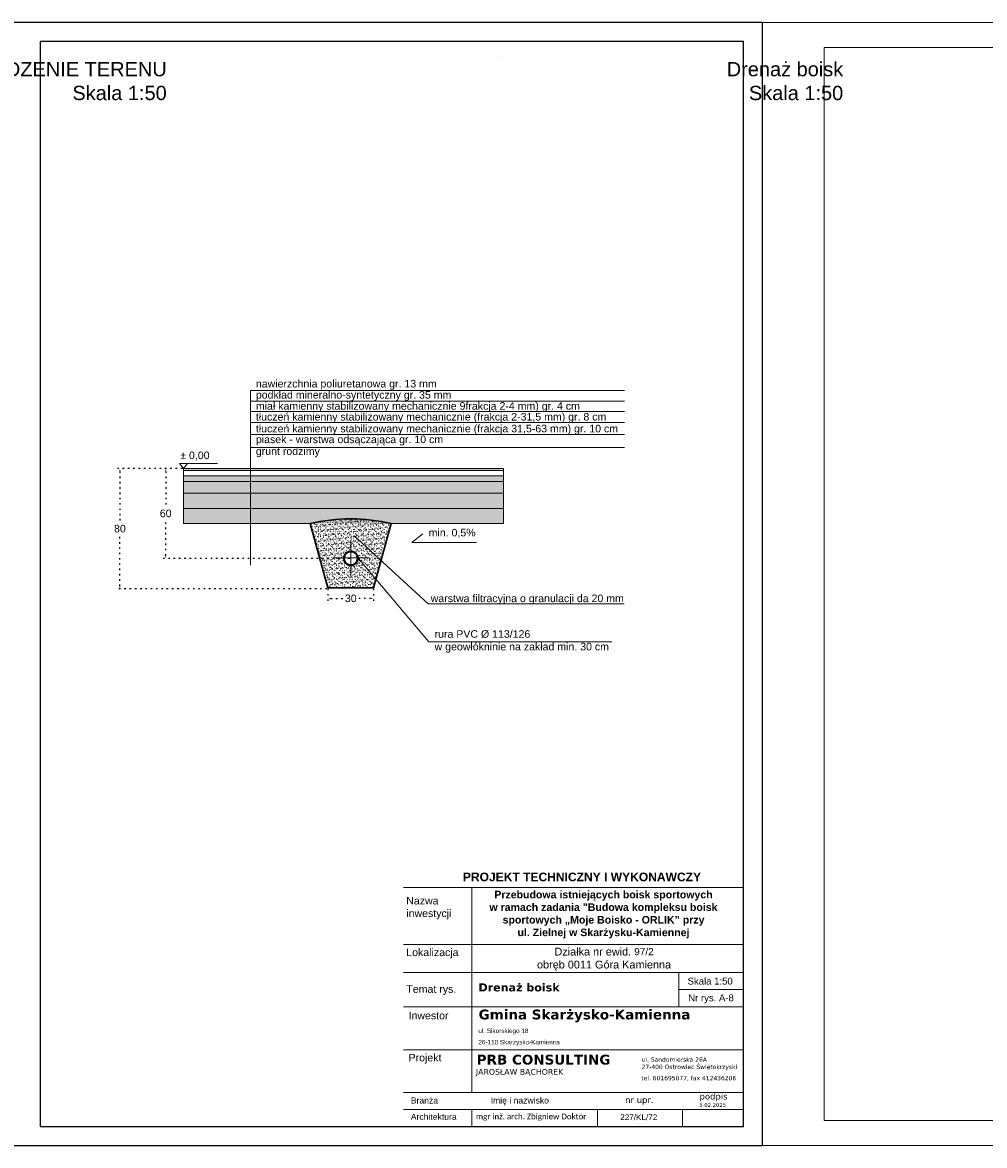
# Model space of a CAD drawing. Header units: millimetres. Extents: x 74583 to 75292, y 11361 to 11727.
# Tile 49 of 85: x 75106 to 75169, y 11653 to 11727. Entities that reach past the tile are written whole.
import ezdxf

# ---------------------------------------------------------------- set-up
doc = ezdxf.new("R2010")
doc.units = ezdxf.units.MM
doc.set_wipeout_variables(frame=1)
doc.linetypes.add('1', pattern=[0])
doc.linetypes.add('DOT', pattern=[0.25, 0, -0.25])
for name, color, linetype in [('C00-00-00', 7, 'Continuous'), ('DIM', 7, 'Continuous'), ('HATCH', 7, 'Continuous'), ('pzt standard', 7, 'Continuous'), ('TEXT', 7, 'Continuous')]:
    doc.layers.add(name, color=color, linetype=linetype)
doc.layers.add('wymiary', color=250, linetype='Continuous', lineweight=5)
doc.styles.add('do mapy w cm', font='verdana.TTF', dxfattribs={"height": 150})
doc.styles.get("Standard").update_dxf_attribs({"font": 'ARIAL.TTF'})
doc.dimstyles.get("Standard").update_dxf_attribs({"dimtxt": 0.5, "dimasz": 0.18, "dimexe": 0.18, "dimexo": 0.0625, "dimgap": 0.09, "dimtad": 0, "dimtih": 1, "dimtoh": 1, "dimzin": 0, "dimdsep": 46, "dimtxsty": 'Standard', "dimcen": 0.09, "dimadec": 0, "dimazin": 0, "dimtfac": 1, "dimtofl": 0, "dimtmove": 0, "dimatfit": 3, "dimfxl": 1, "dimtolj": 1, "dimtzin": 0, "dimarcsym": 0})

# ---------------------------------------------------------------- blocks, each defined once
blk = doc.blocks.new('*D669')
at = {"layer": 'Defpoints', "color": 0, "linetype": '1'}
for p in [(75125.985, 11689.867), (75129.009, 11689.867), (75129.009, 11689.168)]:
    blk.add_point(p, dxfattribs=at)
at = {"layer": 'DIM', "color": 0, "linetype": 'DOT', "lineweight": -2}
for p, q in [((75125.985, 11689.804), (75125.985, 11688.988)), ((75129.009, 11689.804), (75129.009, 11688.988)), ((75126.165, 11689.168), (75127.05, 11689.168)), ((75128.829, 11689.168), (75127.944, 11689.168))]:
    blk.add_line(p, q, dxfattribs=at)
at = {"layer": 'DIM', "color": 0, "linetype": '1'}
for points in [[(75126.165, 11689.198), (75126.165, 11689.138), (75125.985, 11689.168)], [(75128.829, 11689.138), (75128.829, 11689.198), (75129.009, 11689.168)]]:
    blk.add_solid(points, dxfattribs=at)
at = {"layer": 'DIM', "color": 0, "linetype": '1', "lineweight": 13, "insert": (75127.497, 11689.168), "char_height": 0.5, "attachment_point": 5}
blk.add_mtext('\\A1;\\A1;30', dxfattribs=at)
blk = doc.blocks.new('*D670')
at = {"layer": 'Defpoints', "color": 0, "linetype": '1'}
for p in [(75116.428, 11697.748), (75112.234, 11689.804), (75125.985, 11689.804)]:
    blk.add_point(p, dxfattribs=at)
at = {"layer": 'DIM', "color": 0, "linetype": 'DOT', "lineweight": -2}
for p, q in [((75116.365, 11697.748), (75112.054, 11697.748)), ((75112.234, 11697.568), (75112.234, 11694.122)), ((75112.234, 11689.984), (75112.234, 11693.431)), ((75125.923, 11689.804), (75112.054, 11689.804))]:
    blk.add_line(p, q, dxfattribs=at)
at = {"layer": 'DIM', "color": 0, "linetype": '1'}
for points in [[(75112.264, 11697.568), (75112.204, 11697.568), (75112.234, 11697.748)], [(75112.204, 11689.984), (75112.264, 11689.984), (75112.234, 11689.804)]]:
    blk.add_solid(points, dxfattribs=at)
at = {"layer": 'DIM', "color": 0, "linetype": '1', "lineweight": 13, "insert": (75112.234, 11693.776), "char_height": 0.5, "attachment_point": 5}
blk.add_mtext('\\A1;\\A1;80', dxfattribs=at)
blk = doc.blocks.new('*D672')
at = {"layer": 'Defpoints', "color": 0, "linetype": '1'}
for p in [(75116.428, 11697.748), (75115.261, 11691.815), (75127.5, 11691.815)]:
    blk.add_point(p, dxfattribs=at)
at = {"layer": 'DIM', "color": 0, "linetype": 'DOT', "lineweight": -2}
for p, q in [((75116.365, 11697.748), (75115.081, 11697.748)), ((75115.261, 11697.568), (75115.261, 11695.127)), ((75115.261, 11691.995), (75115.261, 11694.436)), ((75127.437, 11691.815), (75115.081, 11691.815))]:
    blk.add_line(p, q, dxfattribs=at)
at = {"layer": 'DIM', "color": 0, "linetype": '1'}
for points in [[(75115.291, 11697.568), (75115.231, 11697.568), (75115.261, 11697.748)], [(75115.231, 11691.995), (75115.291, 11691.995), (75115.261, 11691.815)]]:
    blk.add_solid(points, dxfattribs=at)
at = {"layer": 'DIM', "color": 0, "linetype": '1', "lineweight": 13, "insert": (75115.261, 11694.782), "char_height": 0.5, "attachment_point": 5}
blk.add_mtext('\\A1;\\A1;60', dxfattribs=at)

msp = doc.modelspace()

# ---------------------------------------------------------------- hatches: boundary and pattern name
at = {"layer": 'HATCH', "linetype": '1', "lineweight": 5, "transparency": 33554687}
h = msp.add_hatch(dxfattribs=at)
h.set_pattern_fill('GRAVEL', color=250, scale=0.01)
h.set_pattern_definition([(228.0127875, (-3.564043, 0.893719), (-2.0320000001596, -2.285999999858), [0.034172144, -3.38304836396]), (184.969741, (-3.586903, 0.868319), (3.047999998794, 0.2540000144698), [0.058640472, -5.80540488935]), (132.5104471, (-3.645323, 0.863239), (2.5400000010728, -2.7939999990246), [0.041348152, -4.0934722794]), (267.273689, (-3.744383, 0.799739), (0.254000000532, 5.0799999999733), [0.053400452, -5.2866437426]), (292.83365418, (-3.746923, 0.746399), (-1.2700000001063, 3.0479999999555), [0.05236337, -5.1839807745]), (357.273689, (-3.726603, 0.698139), (-5.0799999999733, 0.254000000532), [0.053400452, -5.2866437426]), (37.69424047, (-3.673263, 0.695599), (-3.3019999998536, -2.54000000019), [0.070619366, -6.9913115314]), (72.25532837, (-3.617383, 0.738779), (1.7780000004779, 5.5879999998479), [0.066671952, -6.6005256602]), (121.42956562, (-3.597063, 0.802279), (-2.0320000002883, 3.3019999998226), [0.0535813, -5.3045545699]), (175.2363583, (-3.625003, 0.847999), (2.79399999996, -0.254000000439), [0.061171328, -2.997393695]), (222.3974378, (-3.685963, 0.853079), (-3.0479999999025, -2.7940000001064), [0.079107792, -7.8316772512]), (138.81407483, (-3.492923, 0.797199), (-1.777999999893, 1.524000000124), [0.027000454, -2.6730565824]), (171.4692344, (-3.513243, 0.814979), (3.302000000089, -0.5079999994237), [0.051368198, -5.0854638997]), (225, (-3.56404, 0.8226), (-4e-17, -0.254), [0.035920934, -0.32328931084]), (203.19859051, (-3.581823, 0.85308), (1.270000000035, 0.507999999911), [0.019344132, -1.9150622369]), (291.80140949, (-3.599603, 0.84546), (-0.254000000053, 0.761999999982), [0.027356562, -1.340475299]), (30.96375653, (-3.589443, 0.82006), (0.762000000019, 0.507999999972), [0.044431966, -1.4366298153]), (161.56505118, (-3.55134, 0.84292), (0.50800000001, -0.25399999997), [0.032128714, -0.7710898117]), (16.389540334, (-3.746923, 0.845459), (2.54, 0.762), [0.0450088, -4.45588266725]), (70.34617594, (-3.703743, 0.858159), (-1.016000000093, -2.793999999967), [0.037759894, -3.7382215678]), (293.19859051, (-3.551343, 0.89372), (-0.507999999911, 1.270000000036), [0.03868801, -1.8957183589]), (343.61045967, (-3.536103, 0.858159), (-2.5400000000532, 0.7619999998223), [0.0450088, -4.45588266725]), (339.44395478, (-3.746923, 0.68798), (-1.27, 0.508), [0.04340352, -2.1267734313]), (294.7751406, (-3.706283, 0.672739), (-1.2700000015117, 2.7939999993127), [0.036367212, -3.6003593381]), (66.80140949, (-3.548803, 0.63972), (0.50799999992, 1.270000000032), [0.03868801, -1.8957183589]), (17.35402464, (-3.533563, 0.675279), (-3.3019999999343, -1.0160000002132), [0.042578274, -4.215237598]), (69.44395478, (-3.673263, 0.63972), (-0.508000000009, -1.269999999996), [0.02170176, -2.1484751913]), (101.309932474, (-3.564043, 0.63972), (-0.254, 1.016), [0.01295146, -1.28219949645]), (165.96375653, (-3.566583, 0.65242), (0.762, -0.254), [0.05236337, -0.9949054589]), (186.00900596, (-3.617383, 0.665119), (2.5399999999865, 0.254000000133), [0.0485267, -4.8041364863]), (303.69006753, (-3.58944, 0.7972), (-0.254000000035, 0.50799999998), [0.036632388, -0.879177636]), (353.15722659, (-3.569123, 0.766719), (4.3180000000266, -0.507999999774), [0.063955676, -6.3316009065]), (60.9453959, (-3.505623, 0.759099), (-1.016000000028, -1.777999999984), [0.026150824, -2.5889392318]), (90, (-3.49292, 0.78196), (-0.254, 0.254), [0.01524, -0.23876]), (120.25643716, (-3.622463, 0.672739), (1.0159999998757, -1.778000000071), [0.035286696, -3.4933940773]), (48.0127875, (-3.640243, 0.703219), (2.0320000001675, 2.285999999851), [0.068344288, -3.34887621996]), (0, (-3.59452, 0.75402), (0.254, 0.254), [0.06604, -0.18796]), (325.3048465, (-3.528483, 0.754019), (2.540000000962, -1.7779999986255), [0.040160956, -3.9759316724]), (254.0546041, (-3.495463, 0.73116), (-0.253999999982, -1.016000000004), [0.036982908, -1.8121650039]), (207.64597536, (-3.505623, 0.695599), (-4.8260000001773, -2.539999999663), [0.06021451, -5.9612464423]), (175.42607874, (-3.558963, 0.667659), (-3.3019999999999, 0.254), [0.063702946, -6.3065846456])])
h.paths.add_polyline_path([(75116.428, 11696.887), (75137.597, 11696.887), (75137.597, 11697.265), (75116.428, 11697.265)])
h = msp.add_hatch(dxfattribs=at)
h.set_pattern_fill('GRAVEL', color=250, scale=0.025)
h.set_pattern_definition([(228.0127875, (-3.289723, 1.27472), (-5.0800000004, -5.714999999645), [0.08543036, -8.45762091]), (184.969741, (-3.346873, 1.211219), (7.619999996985, 0.635000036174), [0.14660118, -14.5135122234]), (132.5104471, (-3.492923, 1.19852), (6.350000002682, -6.984999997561), [0.10337038, -10.2336806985]), (267.273689, (-3.740573, 1.03977), (0.63500000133, 12.699999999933), [0.13350113, -13.2166093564]), (292.83365418, (-3.746923, 0.90642), (-3.175000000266, 7.619999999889), [0.130908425, -12.9599519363]), (357.273689, (-3.696123, 0.78577), (-12.699999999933, 0.63500000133), [0.13350113, -13.2166093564]), (37.69424047, (-3.562773, 0.779419), (-8.254999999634, -6.350000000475), [0.176548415, -17.4782788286]), (72.25532837, (-3.423073, 0.887369), (4.445000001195, 13.96999999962), [0.16667988, -16.5013141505]), (121.42956562, (-3.372273, 1.04612), (-5.080000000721, 8.254999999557), [0.13395325, -13.2613864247]), (175.2363583, (-3.442123, 1.16042), (6.9849999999, -0.635000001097), [0.15292832, -7.4934842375]), (222.3974378, (-3.594523, 1.173119), (-7.619999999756, -6.985000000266), [0.19776948, -19.579193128]), (138.81407483, (-3.111923, 1.03342), (-4.444999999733, 3.81000000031), [0.067501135, -6.682641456]), (171.4692344, (-3.162723, 1.07787), (8.255000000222, -1.269999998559), [0.128420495, -12.713659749]), (225, (-3.28972, 1.0969), (-9e-17, -0.635), [0.089802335, -0.808223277]), (203.19859051, (-3.33417, 1.17312), (3.17500000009, 1.26999999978), [0.04836033, -4.787655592]), (291.80140949, (-3.37862, 1.15407), (-0.63500000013, 1.90499999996), [0.068391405, -3.3511882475]), (30.96375653, (-3.35322, 1.09057), (1.90500000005, 1.26999999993), [0.111079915, -3.591574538]), (161.56505118, (-3.25797, 1.14772), (1.27000000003, -0.63499999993), [0.080321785, -1.927724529]), (16.389540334, (-3.746923, 1.15407), (6.35, 1.905), [0.112522, -11.139706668]), (70.34617594, (-3.638973, 1.18582), (-2.540000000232, -6.984999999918), [0.094399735, -9.3455539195]), (293.19859051, (-3.25797, 1.27472), (-1.26999999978, 3.17500000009), [0.096720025, -4.739295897]), (343.61045967, (-3.219873, 1.18582), (-6.350000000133, 1.904999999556), [0.112522, -11.139706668]), (339.44395478, (-3.74692, 0.76037), (-3.175, 1.27), [0.1085088, -5.3169335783]), (294.7751406, (-3.645323, 0.72227), (-3.17500000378, 6.984999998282), [0.09091803, -9.000898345]), (66.80140949, (-3.25162, 0.63972), (1.2699999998, 3.17500000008), [0.096720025, -4.739295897]), (17.35402464, (-3.213523, 0.72862), (-8.254999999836, -2.540000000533), [0.106445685, -10.538093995]), (69.44395478, (-3.56277, 0.63972), (-1.27000000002, -3.17499999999), [0.0542544, -5.3711879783]), (101.30993247, (-3.28972, 0.63972), (-0.635, 2.54), [0.03237865, -3.205498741]), (165.96375653, (-3.29607, 0.67147), (1.905, -0.635), [0.130908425, -2.4872636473]), (186.00900596, (-3.423073, 0.70322), (6.349999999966, 0.635000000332), [0.12131675, -12.010341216]), (303.69006753, (-3.35322, 1.03342), (-0.6350000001, 1.26999999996), [0.09158097, -2.19794409]), (353.15722659, (-3.302423, 0.957219), (10.7950000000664, -1.269999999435), [0.15988919, -15.829002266]), (60.9453959, (-3.143673, 0.93817), (-2.54000000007, -4.44499999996), [0.06537706, -6.4723480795]), (90, (-3.1119, 0.9953), (-0.635, 0.635), [0.0381, -0.5969]), (120.25643716, (-3.435773, 0.72227), (2.53999999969, -4.445000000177), [0.08821674, -8.7334851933]), (48.0127875, (-3.480223, 0.79847), (5.08000000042, 5.714999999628), [0.17086072, -8.37219055]), (0, (-3.3659, 0.9255), (0.635, 0.635), [0.1651, -0.4699]), (325.3048465, (-3.200823, 0.92547), (6.350000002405, -4.444999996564), [0.10040239, -9.939829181]), (254.0546041, (-3.11827, 0.86832), (-0.63499999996, -2.54000000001), [0.09245727, -4.5304125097]), (207.64597536, (-3.143673, 0.779419), (-12.065000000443, -6.349999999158), [0.150536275, -14.9031161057]), (175.42607874, (-3.277023, 0.709569), (-8.255, 0.635), [0.159257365, -15.766461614])])
h.paths.add_polyline_path([(75116.428, 11696.117), (75137.597, 11696.117), (75137.597, 11696.887), (75116.428, 11696.887)])
h = msp.add_hatch(dxfattribs=at)
h.set_pattern_fill('GRAVEL', color=250, scale=0.05)
h.set_pattern_definition([(228.0127875, (-2.83252, 1.90972), (-10.1600000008, -11.42999999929), [0.17086072, -16.91524182]), (184.969741, (-2.946823, 1.78272), (15.23999999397, 1.27000007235), [0.29320236, -29.027024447]), (132.5104471, (-3.23892, 1.75732), (12.70000000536, -13.96999999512), [0.20674076, -20.467361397]), (267.273689, (-3.734223, 1.43982), (1.27000000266, 25.399999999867), [0.26700226, -26.433218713]), (292.83365418, (-3.746923, 1.17312), (-6.35000000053, 15.23999999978), [0.26181685, -25.919903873]), (357.273689, (-3.645323, 0.93182), (-25.399999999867, 1.27000000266), [0.26700226, -26.433218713]), (37.69424047, (-3.378623, 0.91912), (-16.509999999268, -12.70000000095), [0.35309683, -34.956557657]), (72.25532837, (-3.099223, 1.13502), (8.89000000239, 27.93999999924), [0.33335976, -33.0026283]), (121.42956562, (-2.997623, 1.45252), (-10.16000000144, 16.509999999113), [0.2679065, -26.52277285]), (175.2363583, (-3.13732, 1.68112), (13.9699999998, -1.2700000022), [0.30585664, -14.986968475]), (222.3974378, (-3.442123, 1.70652), (-15.239999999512, -13.970000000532), [0.39553896, -39.158386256]), (138.81407483, (-2.47692, 1.42712), (-8.88999999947, 7.62000000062), [0.13500227, -13.365282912]), (171.4692344, (-2.578523, 1.51602), (16.510000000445, -2.53999999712), [0.25684099, -25.427319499]), (225, (-2.8325, 1.5541), (-2e-16, -1.27), [0.17960467, -1.616446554]), (203.1985905, (-2.92142, 1.70652), (6.35000000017, 2.53999999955), [0.09672066, -9.575311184]), (291.8014095, (-3.01032, 1.66842), (-1.2700000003, 3.8099999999), [0.13678281, -6.702376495]), (30.96375653, (-2.95952, 1.54142), (3.8100000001, 2.53999999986), [0.22215983, -7.183149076]), (161.5650512, (-2.76902, 1.6557), (2.54, -1.2699999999), [0.16064357, -3.855449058]), (16.38954033, (-3.74692, 1.66842), (12.7, 3.81), [0.225044, -22.279413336]), (70.34617594, (-3.53102, 1.73192), (-5.08000000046, -13.969999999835), [0.18879947, -18.69110784]), (293.1985905, (-2.76902, 1.90972), (-2.53999999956, 6.35000000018), [0.19344005, -9.478591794]), (343.61045967, (-2.69282, 1.73192), (-12.700000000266, 3.80999999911), [0.225044, -22.279413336]), (339.44395478, (-3.74692, 0.88102), (-6.35, 2.54), [0.2170176, -10.633867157]), (294.7751406, (-3.54372, 0.80482), (-6.35000000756, 13.96999999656), [0.18183606, -18.00179669]), (66.8014095, (-2.75632, 0.63972), (2.5399999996, 6.35000000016), [0.19344005, -9.478591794]), (17.35402464, (-2.68012, 0.81752), (-16.50999999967, -5.08000000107), [0.21289137, -21.07618799]), (69.44395478, (-3.37862, 0.63972), (-2.54000000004, -6.34999999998), [0.1085088, -10.742375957]), (101.30993247, (-2.83252, 0.63972), (-1.27, 5.08), [0.0647573, -6.410997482]), (165.96375653, (-2.84522, 0.70322), (3.81, -1.27), [0.26181685, -4.974527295]), (186.00900596, (-3.099223, 0.76672), (12.69999999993, 1.270000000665), [0.2426335, -24.020682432]), (303.69006753, (-2.95952, 1.42712), (-1.2700000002, 2.5399999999), [0.18316194, -4.39588818]), (353.15722659, (-2.857923, 1.27472), (21.590000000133, -2.53999999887), [0.31977838, -31.658004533]), (60.9453959, (-2.54042, 1.23662), (-5.08000000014, -8.88999999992), [0.13075412, -12.94469616]), (90, (-2.4769, 1.3509), (-1.27, 1.27), [0.0762, -1.1938]), (120.25643716, (-3.12462, 0.80482), (5.07999999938, -8.89000000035), [0.17643348, -17.466970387]), (48.0127875, (-3.21352, 0.95722), (10.16000000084, 11.42999999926), [0.34172144, -16.7443811]), (0, (-2.9849, 1.2112), (1.27, 1.27), [0.3302, -0.9398]), (325.3048465, (-2.65472, 1.21122), (12.70000000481, -8.88999999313), [0.20080478, -19.879658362]), (254.0546041, (-2.48962, 1.09692), (-1.2699999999, -5.08000000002), [0.18491454, -9.06082502]), (207.64597536, (-2.540423, 0.91912), (-24.130000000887, -12.699999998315), [0.30107255, -29.806232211]), (175.42607874, (-2.807123, 0.77942), (-16.51, 1.27), [0.31851473, -31.532923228])])
h.paths.add_polyline_path([(75116.428, 11695.118), (75137.597, 11695.118), (75137.597, 11696.117), (75116.428, 11696.117)])
at = {"layer": 'HATCH', "linetype": '1', "lineweight": 13, "transparency": 33554687}
h = msp.add_hatch(dxfattribs=at)
h.set_pattern_fill('AR-SAND', color=250, scale=3)
edge = h.paths.add_edge_path()
edge.add_line((75130.177, 11694.118), (75137.597, 11694.118))
edge.add_line((75137.597, 11694.118), (75137.597, 11695.118))
edge.add_line((75137.597, 11695.118), (75116.428, 11695.118))
edge.add_line((75116.428, 11695.118), (75116.428, 11694.118))
edge.add_line((75116.428, 11694.118), (75124.809, 11694.118))
h = msp.add_hatch(dxfattribs=at)
h.set_pattern_fill('AR-SAND', color=250, scale=0.003)
h.paths.add_polyline_path([(75116.428, 11694.118), (75137.597, 11694.118), (75137.597, 11695.118), (75116.428, 11695.118)])
at = {"layer": 'HATCH', "linetype": '1', "lineweight": 13, "ltscale": 3, "transparency": 33554687}
h = msp.add_hatch(dxfattribs=at)
h.set_pattern_fill('AR-SAND', color=250, scale=0.005)
h.set_pattern_definition([(37.5, (-33.84797, -4.558), (-0.0080001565, 0.24470661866), [0, -0.19304, 0, -0.2159, 0, -0.206375]), (7.5, (-33.84797, -4.558), (0.2247616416, 0.3584125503), [0, -0.10414, 0, -0.17399, 0, -0.066675]), (327.5, (-34.00418, -4.558), (0.3954961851, 0.00071859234), [0, -0.0635, 0, -0.2286, 0, -0.29845]), (317.5, (-34.00418, -4.558), (0.3817782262, 0.1114646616), [0, -0.03175, 0, -0.14986, 0, -0.17145])])
edge = h.paths.add_edge_path()
edge.add_arc((75127.5, 11691.815), 0.46, 0, 360, ccw=False)
edge = h.paths.add_edge_path()
edge.add_arc((75127.493, 11682.369), 12.055, 77.13293, 102.86707, ccw=False)
edge.add_line((75130.177, 11694.121), (75129.009, 11689.867))
edge.add_line((75129.009, 11689.867), (75125.985, 11689.867))
edge.add_line((75125.985, 11689.867), (75124.808, 11694.121))
at = {"layer": 'wymiary', "linetype": '1', "lineweight": 13, "transparency": 33554687}
h = msp.add_hatch(color=1, dxfattribs=at)
h.dxf.hatch_style = 1
h.set_gradient(color1=(255, 255, 255), centered=1)
h.paths.add_polyline_path([(75116.428, 11697.615), (75137.597, 11697.615), (75137.597, 11697.748), (75116.428, 11697.748)])
h = msp.add_hatch(color=1, dxfattribs=at)
h.dxf.hatch_style = 1
h.set_gradient(color1=(255, 255, 255), centered=1)
h.paths.add_polyline_path([(75116.428, 11697.615), (75137.597, 11697.615), (75137.597, 11697.748), (75116.428, 11697.748)])

# ---------------------------------------------------------------- linework, layer by layer
at = {"layer": 'C00-00-00', "lineweight": 0}
for points in [[(75259.765, 11727.249), (75154.725, 11727.249), (75154.725, 11652.989), (75259.765, 11652.989)], [(75258.146, 11654.65), (75211.833, 11654.65), (75158.811, 11654.65), (75158.811, 11725.601), (75210.976, 11725.601), (75258.146, 11725.601)]]:
    msp.add_lwpolyline(points, close=True, dxfattribs=at)
at = {"layer": 'wymiary', "color": 250, "linetype": '1', "lineweight": 13}
for p, q in [((75137.555, 11724.996), (75137.555, 11724.996)), ((75120.863, 11691.355), (75120.863, 11702.908)), ((75120.863, 11702.908), (75145.605, 11702.908)), ((75120.863, 11702.216), (75145.605, 11702.216)), ((75120.863, 11701.525), (75145.605, 11701.525)), ((75120.863, 11700.788), (75145.605, 11700.788)), ((75120.863, 11700.007), (75145.605, 11700.007)), ((75120.863, 11699.137), (75145.605, 11699.137))]:
    msp.add_line(p, q, dxfattribs=at)
at = {"layer": 'wymiary', "color": 250, "linetype": '1', "lineweight": 20}
for p, q in [((75127.493, 11693.026), (75127.493, 11690.638)), ((75126.325, 11691.859), (75128.722, 11691.859))]:
    msp.add_line(p, q, dxfattribs=at)
at = {"layer": 'wymiary', "color": 250, "linetype": '1', "lineweight": 13}
for points in [[(75118.687, 11698.086), (75116.177, 11698.086), (75116.428, 11697.748), (75116.709, 11698.086)], [(75127.717, 11693.293), (75132.626, 11688.803), (75145.58, 11688.803)], [(75132.267, 11693.439), (75131.542, 11692.868), (75135.805, 11692.868)], [(75127.958, 11691.859), (75132.666, 11686.305), (75144.753, 11686.305)]]:
    msp.add_lwpolyline(points, dxfattribs=at)
at = {"layer": 'wymiary', "color": 250, "linetype": '1', "lineweight": 20}
for points in [[(75116.428, 11697.615), (75137.597, 11697.615), (75137.597, 11697.748), (75116.428, 11697.748)], [(75116.428, 11697.265), (75137.597, 11697.265), (75137.597, 11697.615), (75116.428, 11697.615)], [(75116.428, 11696.887), (75137.597, 11696.887), (75137.597, 11697.265), (75116.428, 11697.265)], [(75116.428, 11696.117), (75137.597, 11696.117), (75137.597, 11696.887), (75116.428, 11696.887)], [(75116.428, 11695.118), (75137.597, 11695.118), (75137.597, 11696.117), (75116.428, 11696.117)]]:
    msp.add_lwpolyline(points, close=True, dxfattribs=at)
msp.add_lwpolyline([(75130.177, 11694.118), (75137.597, 11694.118), (75137.597, 11695.118), (75116.428, 11695.118), (75116.428, 11694.118), (75124.809, 11694.118)], dxfattribs=at)
at = {"layer": 'wymiary', "color": 250, "linetype": '1', "lineweight": 30}
msp.add_lwpolyline([(75124.808, 11694.121, -0.112761), (75130.177, 11694.121), (75129.009, 11689.867), (75125.985, 11689.867)], format="xyb", close=True, dxfattribs=at)
at = {"layer": 'wymiary', "color": 7, "linetype": '1', "lineweight": 13, "true_color": 0xffffff}
msp.add_lwpolyline([(75124.808, 11694.121, -0.112016), (75130.177, 11694.121), (75129.009, 11689.867), (75125.985, 11689.867)], format="xyb", close=True, dxfattribs=at)
at = {"layer": 'wymiary', "color": 250, "linetype": '1', "lineweight": 40}
msp.add_circle((75127.5, 11691.815), 0.46, dxfattribs=at)

# ---------------------------------------------------------------- texts
at = {"layer": 'pzt standard', "color": 7, "char_height": 0.945, "attachment_point": 1}
for s, insert in [('\\pxqr;{\\Q2;\\fArial Narrow|b0|i0|c238|p34;\\C256; \\Q0;\\fArial|b0|i0|c238|p34;UTWARDZENIE TERENU\\P Skala 1:50}', (75099.556, 11724.634)), ('\\pxqr;{\\Q2;\\fArial Narrow|b0|i0|c238|p34;\\C256; \\Q0;\\fArial|b0|i0|c238|p34;Drenaż boisk\\P Skala 1:50}', (75152.056, 11724.634))]:
    msp.add_mtext(s, dxfattribs=dict(at, insert=insert))
at = {"layer": 'TEXT', "color": 1, "linetype": '1', "lineweight": 13, "char_height": 0.5, "attachment_point": 1}
for s, insert, width in [('{\\C250;nawierzchnia poliuretanowa gr. 13 mm}', (75121.224, 11703.614), 19.73589), ('{\\C250;podkład mineralno-syntetyczny gr. 35 mm}', (75121.224, 11702.878), 19.73589), ('{\\C250;miał kamienny stabilizowany mechanicznie 9frakcja 2-4 mm) gr. 4 cm }', (75121.224, 11702.141), 21.83318), ('{\\C250;tłuczeń kamienny stabilizowany mechanicznie (frakcja 2-31,5 mm) gr. 8 cm }', (75121.224, 11701.427), 24.10897), ('{\\C250;tłuczeń kamienny stabilizowany mechanicznie (frakcja 31,5-63 mm) gr. 10 cm }', (75121.224, 11700.647), 24.10897), ('{\\C250;piasek - warstwa odsączająca gr. 10 cm }', (75121.224, 11699.933), 24.10897), ('{\\C250;%%P 0,00}', (75116.224, 11698.876), 2.31498), ('{\\C250;grunt rodzimy}', (75121.224, 11699.152), 24.10897), ('{\\C250;min. 0,5%}', (75132.649, 11693.768), 3.33295), ('{\\C250;warstwa filtracyjna o granulacji da 20 mm}', (75132.785, 11689.42), 13.96414), ('{\\C250;rura PVC %%C 113/126 \\Pw geowłókninie na zakład min. 30 cm}', (75133.041, 11687.064), 19.73589)]:
    msp.add_mtext(s, dxfattribs=dict(at, insert=insert, width=width))

# ---------------------------------------------------------------- dimensions: what is measured, and where the dimension line sits
at = {"layer": 'DIM', "color": 250, "linetype": '1', "lineweight": 13}
for base, p2, text, picture, middle in [((75112.234, 11689.804), (75125.985, 11689.804), '\\A1;80', '*D670', (75112.234, 11693.776)), ((75115.261, 11691.815), (75127.5, 11691.815), '\\A1;60', '*D672', (75115.261, 11694.782))]:
    dim = msp.add_linear_dim(base=base, p1=(75116.428, 11697.748), p2=p2, angle=90, text=text, dimstyle='Standard', override={"dimtxsty": 'Standard'}, dxfattribs=at)
    dim.commit()
    dim.dimension.update_dxf_attribs({"geometry": picture, "text_midpoint": middle})
dim = msp.add_aligned_dim(p1=(75125.985, 11689.867), p2=(75129.009, 11689.867), distance=-0.699, text='\\A1;30', dimstyle='Standard', override={"dimtxsty": 'Standard'}, dxfattribs=at)
dim.commit()
dim.dimension.update_dxf_attribs({"geometry": '*D669', "text_midpoint": (75127.497, 11689.168)})

# ---------------------------------------------------------------- wipeouts: each hides what was drawn before it
at = {"color": 250, "lineweight": 9}
msp.add_wipeout([(75130.975, 11671.443), (75153.475, 11671.443), (75153.475, 11654.239), (75130.975, 11654.239)], dxfattribs=at)

# ---------------------------------------------------------------- next in the draw order: wipeouts: each hides what was drawn before it
msp.add_wipeout([(75130.975, 11671.443), (75153.475, 11671.443), (75153.475, 11654.239), (75130.975, 11654.239)], dxfattribs=at)

# ---------------------------------------------------------------- next in the draw order: wipeouts: each hides what was drawn before it
msp.add_wipeout([(75130.975, 11671.443), (75153.475, 11671.443), (75153.475, 11654.239), (75130.975, 11654.239)], dxfattribs=at)

# ---------------------------------------------------------------- next in the draw order: linework, layer by layer
at = {"color": 7, "lineweight": 9}
for p, q in [((75153.475, 11670.061), (75130.975, 11670.061)), ((75135.495, 11670.061), (75135.495, 11656.499)), ((75153.475, 11666.286), (75130.975, 11666.286)), ((75153.475, 11664.426), (75130.975, 11664.426)), ((75153.475, 11664.426), (75130.975, 11664.426)), ((75153.475, 11664.426), (75130.975, 11664.426)), ((75153.475, 11664.426), (75130.975, 11664.426)), ((75135.495, 11664.426), (75135.495, 11658.759)), ((75149.189, 11662.166), (75149.189, 11664.426)), ((75149.189, 11663.296), (75153.475, 11663.296)), ((75153.475, 11662.166), (75130.975, 11662.166)), ((75153.475, 11662.166), (75130.975, 11662.166)), ((75153.475, 11659.319), (75130.975, 11659.319)), ((75153.475, 11656.499), (75130.975, 11656.499)), ((75153.475, 11656.499), (75130.975, 11656.499)), ((75153.475, 11655.369), (75130.975, 11655.369)), ((75153.475, 11655.369), (75130.975, 11655.369)), ((75153.475, 11655.369), (75130.975, 11655.369)), ((75153.475, 11655.369), (75130.975, 11655.369)), ((75135.503, 11655.369), (75135.503, 11654.239)), ((75143.804, 11655.369), (75143.804, 11654.239)), ((75149.437, 11655.369), (75149.437, 11654.239)), ((75153.475, 11654.239), (75130.975, 11654.239)), ((75153.475, 11654.239), (75130.975, 11654.239)), ((75153.475, 11654.239), (75130.975, 11654.239))]:
    msp.add_line(p, q, dxfattribs=at)
at = {"color": 7}
for points in [[(75154.725, 11652.989), (75154.725, 11727.239), (75102.225, 11727.239), (75102.225, 11652.989)], [(75106.963, 11725.989), (75106.963, 11654.239), (75153.475, 11654.239), (75153.475, 11725.989)]]:
    msp.add_lwpolyline(points, close=True, dxfattribs=at)

# ---------------------------------------------------------------- next in the draw order: texts
at = {"color": 7, "lineweight": 9, "attachment_point": 1, "style": 'do mapy w cm'}
for s, insert, char_height, width in [('{\\fArial|b1|i0|c238|p34;      PROJEKT TECHNICZNY I WYKONAWCZY}', (75133.586, 11671.035), 0.57, 17.96632), ('\\pxi-0.025144,l0.025144,qc,t0.025144;{\\fArial|b1|i0|c238|p34;\\C256;Przebudowa istniejących boisk sportowych \\Pw ramach zadania "Budowa kompleksu boisk sportowych „Moje Boisko - ORLIK” przy \\Pul. Zielnej w Skarżysku-Kamiennej }', (75135.254, 11669.834), 0.5, 17.9082), ('{\\fArial|b0|i0|c0|p34;Nazwa inwestycji}', (75131.169, 11669.429), 0.5, 4.25432), ('{\\fArial|b0|i0|c0|p34;Lokalizacja}', (75131.169, 11666.015), 0.5, 20.56945), ('\\A1;\\pxqc;{\\fArial|b0|i0|c238|p34;\\H1.0833x;Działka nr ewid. \\H0.923105x;97/2\\P\\H1.083159x;obręb 0011 Góra Kamienna\\P\\pi12.794,l0,q*;\\H0.92323x; }', (75136.894, 11666.069), 0.475, 14.70606), ('{\\fArial|b0|i0|c0|p34;\\C0;Skala 1:\\fArial|b0|i0|c238|p34;50}', (75149.77, 11664.086), 0.452, 3.51482), ('{\\fArial|b0|i0|c0|p34;Temat rys.}', (75131.178, 11663.587), 0.5, 20.56945), ('{\\fVerdana|b1|i0|c238|p34;\\H0.937324x;Drenaż boisk}', (75135.942, 11663.714), 0.57, 13.04021), ('{\\fArial|b0|i0|c0|p34;\\C0;Nr rys. \\fArial|b0|i0|c238|p34;A-8}', (75149.812, 11662.981), 0.452, 4.32268), ('{\\fArial|b0|i0|c0|p34;Inwestor}', (75131.321, 11661.834), 0.5, 20.56945), ('\\pxi0.070106;{\\fVerdana|b1|i0|c238|p34;\\C256;Gmina Skarżysko-Kamienna}', (75135.908, 11661.979), 0.65, 18.11337), ('\\pxsm1.5;{\\fArial|b0|i0|c238|p32;\\H1.041667x;\\C256;ul. Sikorskiego 18\\P26-110 Skarżysko-Kamienna}', (75135.937, 11660.724), 0.288, 6.73947), ('{\\fArial|b0|i0|c0|p34;Projekt}', (75131.321, 11659.051), 0.5, 20.56945), ('{\\fVerdana|b1|i0|c238|p34;PRB CONSULTING}', (75135.826, 11658.993), 0.65, 17.32277), ('ul. Sandomierska 26A\\P27-400 Ostrowiec Świętokrzyski\\P^I ', (75146.728, 11658.816), 0.288, 6.73947), ('JAROSŁAW BĄCHOREK', (75135.769, 11658.051), 0.375, 9.12168), ('tel. 601695077, fax 412436206', (75146.709, 11657.594), 0.288, 6.73947), ('{\\fArial|b0|i0|c238|p34;Branża}', (75131.469, 11656.175), 0.4068, 3.84566), ('{\\fArial|b0|i0|c238|p34;Imię i nazwisko}', (75136.752, 11656.175), 0.4068, 6.74759), ('nr upr.', (75145.645, 11656.213), 0.4068, 3.42923), ('podpis', (75150.561, 11656.443), 0.4068, 2.35031), ('{\\fArial|b0|i0|c238|p34;Architektura}', (75131.469, 11655.096), 0.4068, 5.33383), ('{\\fCalibri|b0|i0|c238|p34;\\C0;mgr inż. arch. Zbigniew Doktór }', (75135.783, 11655.1), 0.37667, 7.60939), ('{\\fArial|b0|i0|c238|p34;227/KL/72}', (75145.317, 11655.054), 0.3842, 6.81504), ('5.02.2025', (75150.55, 11655.799), 0.2518, 2.34652)]:
    msp.add_mtext(s, dxfattribs=dict(at, insert=insert, char_height=char_height, width=width))

doc.saveas('drawing.dxf')
